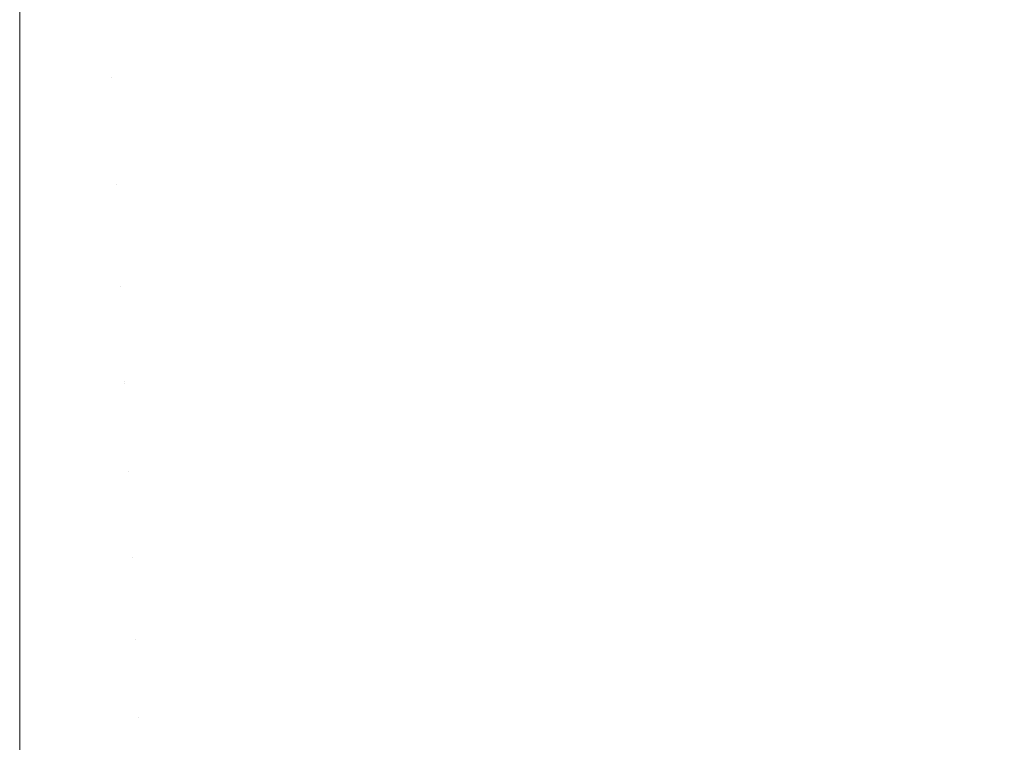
# Model space of a CAD drawing. Header units: centimetres. Extents: x -26 to 27.3, y -23.4 to -21.6.
# Tile 170 of 206: x 27.2094 to 27.2387, y -23.3442 to -23.3227. Entities that reach past the tile are written whole.
import ezdxf

# ---------------------------------------------------------------- set-up
doc = ezdxf.new("R2010")
doc.units = ezdxf.units.CM
doc.header["$LTSCALE"] = 2.54
doc.layers.add('Lucido design-1', color=7, linetype='Continuous')

# ---------------------------------------------------------------- blocks, each defined once
blk = doc.blocks.new('Gruppo-4-1')
at = {"color": 7, "linetype": 'Continuous', "lineweight": 9}
for points, invisible_edges in [([(27.235968, -23.318766, -9.40567), (27.233445, -23.319843, -9.40567), (27.234626, -23.322782, -9.408469), (27.237272, -23.321653, -9.408469)], 15), ([(27.237323, -23.321765, -10.1554), (27.234672, -23.322897, -10.1554), (27.233537, -23.320072, -10.158104), (27.236069, -23.318991, -10.158104)], 15), ([(27.224811, -23.319254, -9.403018), (27.222277, -23.319856, -9.403018), (27.222966, -23.323052, -9.40567), (27.225634, -23.322417, -9.40567)], 15), ([(27.225697, -23.322656, -10.158104), (27.223018, -23.323293, -10.158104), (27.222354, -23.320215, -10.160679), (27.224903, -23.319609, -10.160679)], 15), ([(27.222277, -23.319856, -9.403018), (27.21972, -23.320351, -9.403018), (27.220273, -23.323573, -9.40567), (27.222966, -23.323052, -9.40567)], 15), ([(27.233445, -23.319843, -9.40567), (27.230879, -23.320811, -9.40567), (27.231934, -23.323798, -9.408469), (27.234626, -23.322782, -9.408469)], 15), ([(27.234672, -23.322897, -10.1554), (27.231975, -23.323914, -10.1554), (27.230961, -23.321044, -10.158104), (27.233537, -23.320072, -10.158104)], 15), ([(27.21972, -23.320351, -9.403018), (27.217145, -23.320736, -9.403018), (27.21756, -23.323979, -9.40567), (27.220273, -23.323573, -9.40567)], 15), ([(27.223018, -23.323293, -10.158104), (27.220315, -23.323816, -10.158104), (27.219782, -23.320712, -10.160679), (27.222354, -23.320215, -10.160679)], 15), ([(27.239869, -23.320412, -9.408469), (27.237272, -23.321653, -9.408469), (27.238526, -23.324426, -9.411395), (27.241239, -23.323129, -9.411395)], 15), ([(27.241245, -23.323143, -10.152573), (27.238532, -23.32444, -10.152573), (27.237323, -23.321765, -10.1554), (27.239924, -23.320522, -10.1554)], 15), ([(27.217145, -23.320736, -9.403018), (27.214555, -23.321012, -9.403018), (27.214833, -23.32427, -9.40567), (27.21756, -23.323979, -9.40567)], 15), ([(27.220315, -23.323816, -10.158104), (27.217591, -23.324224, -10.158104), (27.217192, -23.3211, -10.160679), (27.219782, -23.320712, -10.160679)], 15), ([(27.230879, -23.320811, -9.40567), (27.228274, -23.32167, -9.40567), (27.229201, -23.324699, -9.408469), (27.231934, -23.323798, -9.408469)], 15), ([(-25.890647, -23.321233, -9.403018), (-25.890647, -23.324162, -9.405394), (27.209353, -23.324162, -9.405394), (27.209353, -23.321233, -9.403018)], 10), ([(27.212095, -23.324444, -9.40567), (27.211957, -23.321178, -9.403018), (27.209353, -23.321233, -9.403018), (27.209353, -23.324162, -9.405394)], 11), ([(27.214555, -23.321012, -9.403018), (27.211957, -23.321178, -9.403018), (27.212095, -23.324444, -9.40567), (27.214833, -23.32427, -9.40567)], 15), ([(27.217591, -23.324224, -10.158104), (27.214854, -23.324515, -10.158104), (27.214587, -23.321378, -10.160679), (27.217192, -23.3211, -10.160679)], 15), ([(27.231975, -23.323914, -10.1554), (27.229237, -23.324817, -10.1554), (27.228346, -23.321906, -10.158104), (27.230961, -23.321044, -10.158104)], 15), ([(27.209353, -23.324159, -10.158586), (27.209353, -23.3216, -10.160679), (27.211972, -23.321544, -10.160679), (27.212106, -23.32469, -10.158104)], 14), ([(27.214854, -23.324515, -10.158104), (27.212106, -23.32469, -10.158104), (27.211972, -23.321544, -10.160679), (27.214587, -23.321378, -10.160679)], 15), ([(27.209353, -23.3216, -10.160679), (27.209353, -23.324159, -10.158586), (-25.890647, -23.324159, -10.158586), (-25.890647, -23.3216, -10.160679)], 10), ([(27.228274, -23.32167, -9.40567), (27.225634, -23.322417, -9.40567), (27.226433, -23.325483, -9.408469), (27.229201, -23.324699, -9.408469)], 15), ([(27.237272, -23.321653, -9.408469), (27.234626, -23.322782, -9.408469), (27.235761, -23.325606, -9.411395), (27.238526, -23.324426, -9.411395)], 15), ([(27.238532, -23.32444, -10.152573), (27.235766, -23.32562, -10.152573), (27.234672, -23.322897, -10.1554), (27.237323, -23.321765, -10.1554)], 15), ([(27.229237, -23.324817, -10.1554), (27.226464, -23.325602, -10.1554), (27.225697, -23.322656, -10.158104), (27.228346, -23.321906, -10.158104)], 15), ([(27.225634, -23.322417, -9.40567), (27.222966, -23.323052, -9.40567), (27.223633, -23.326148, -9.408469), (27.226433, -23.325483, -9.408469)], 15), ([(27.226464, -23.325602, -10.1554), (27.223659, -23.326269, -10.1554), (27.223018, -23.323293, -10.158104), (27.225697, -23.322656, -10.158104)], 15), ([(27.234626, -23.322782, -9.408469), (27.231934, -23.323798, -9.408469), (27.232948, -23.326667, -9.411395), (27.235761, -23.325606, -9.411395)], 15), ([(27.235766, -23.32562, -10.152573), (27.232953, -23.326682, -10.152573), (27.231975, -23.323914, -10.1554), (27.234672, -23.322897, -10.1554)], 15), ([(27.222966, -23.323052, -9.40567), (27.220273, -23.323573, -9.40567), (27.220808, -23.326695, -9.408469), (27.223633, -23.326148, -9.408469)], 15), ([(27.223659, -23.326269, -10.1554), (27.220829, -23.326817, -10.1554), (27.220315, -23.323816, -10.158104), (27.223018, -23.323293, -10.158104)], 15), ([(27.241239, -23.323129, -9.411395), (27.238526, -23.324426, -9.411395), (27.239726, -23.327081, -9.414445), (27.242551, -23.325731, -9.414445)], 15), ([(27.242515, -23.325661, -10.149625), (27.239694, -23.327009, -10.149625), (27.238532, -23.32444, -10.152573), (27.241245, -23.323143, -10.152573)], 15), ([(27.220273, -23.323573, -9.40567), (27.21756, -23.323979, -9.40567), (27.217962, -23.327121, -9.408469), (27.220808, -23.326695, -9.408469)], 15), ([(27.220829, -23.326817, -10.1554), (27.217978, -23.327243, -10.1554), (27.217591, -23.324224, -10.158104), (27.220315, -23.323816, -10.158104)], 15), ([(27.231934, -23.323798, -9.408469), (27.229201, -23.324699, -9.408469), (27.230092, -23.327608, -9.411395), (27.232948, -23.326667, -9.411395)], 15), ([(-25.890647, -23.324749, -10.158104), (-25.890647, -23.324159, -10.158586), (27.209353, -23.324159, -10.158586), (27.209353, -23.324749, -10.158104)], 10), ([(27.209353, -23.324502, -9.40567), (27.209353, -23.324162, -9.405394), (-25.890647, -23.324162, -9.405394), (-25.890647, -23.324502, -9.40567)], 10), ([(27.212106, -23.32469, -10.158104), (27.209353, -23.324749, -10.158104), (27.209353, -23.324159, -10.158586)], 9), ([(27.209353, -23.324162, -9.405394), (27.209353, -23.324502, -9.40567), (27.212095, -23.324444, -9.40567)], 10), ([(27.21756, -23.323979, -9.40567), (27.214833, -23.32427, -9.40567), (27.215101, -23.327426, -9.408469), (27.217962, -23.327121, -9.408469)], 15), ([(27.232953, -23.326682, -10.152573), (27.230097, -23.327623, -10.152573), (27.229237, -23.324817, -10.1554), (27.231975, -23.323914, -10.1554)], 15), ([(27.21223, -23.327609, -9.408469), (27.212095, -23.324444, -9.40567), (27.209353, -23.324502, -9.40567), (27.209353, -23.327443, -9.408268)], 11), ([(27.214833, -23.32427, -9.40567), (27.212095, -23.324444, -9.40567), (27.21223, -23.327609, -9.408469), (27.215101, -23.327426, -9.408469)], 15), ([(27.217978, -23.327243, -10.1554), (27.215112, -23.327549, -10.1554), (27.214854, -23.324515, -10.158104), (27.217591, -23.324224, -10.158104)], 15), ([(27.238526, -23.324426, -9.411395), (27.235761, -23.325606, -9.411395), (27.236847, -23.328309, -9.414445), (27.239726, -23.327081, -9.414445)], 15), ([(27.239694, -23.327009, -10.149625), (27.236818, -23.328236, -10.149625), (27.235766, -23.32562, -10.152573), (27.238532, -23.32444, -10.152573)], 15), ([(-25.890647, -23.324502, -9.40567), (-25.890647, -23.327443, -9.408268), (27.209353, -23.327443, -9.408268), (27.209353, -23.324502, -9.40567)], 10), ([(27.209353, -23.324749, -10.158104), (27.209353, -23.327441, -10.155713), (-25.890647, -23.327441, -10.155713), (-25.890647, -23.324749, -10.158104)], 10), ([(27.209353, -23.327441, -10.155713), (27.209353, -23.324749, -10.158104), (27.212106, -23.32469, -10.158104), (27.212235, -23.327732, -10.1554)], 14), ([(27.215112, -23.327549, -10.1554), (27.212235, -23.327732, -10.1554), (27.212106, -23.32469, -10.158104), (27.214854, -23.324515, -10.158104)], 15), ([(27.229201, -23.324699, -9.408469), (27.226433, -23.325483, -9.408469), (27.227199, -23.328428, -9.411395), (27.230092, -23.327608, -9.411395)], 15), ([(27.230097, -23.327623, -10.152573), (27.227203, -23.328442, -10.152573), (27.226464, -23.325602, -10.1554), (27.229237, -23.324817, -10.1554)], 15), ([(27.226433, -23.325483, -9.408469), (27.223633, -23.326148, -9.408469), (27.224274, -23.329123, -9.411395), (27.227199, -23.328428, -9.411395)], 15), ([(27.227203, -23.328442, -10.152573), (27.224278, -23.329138, -10.152573), (27.223659, -23.326269, -10.1554), (27.226464, -23.325602, -10.1554)], 15), ([(27.235761, -23.325606, -9.411395), (27.232948, -23.326667, -9.411395), (27.233918, -23.329415, -9.414445), (27.236847, -23.328309, -9.414445)], 15), ([(27.236818, -23.328236, -10.149625), (27.233892, -23.32934, -10.149625), (27.232953, -23.326682, -10.152573), (27.235766, -23.32562, -10.152573)], 15), ([(27.223633, -23.326148, -9.408469), (27.220808, -23.326695, -9.408469), (27.221322, -23.329694, -9.411395), (27.224274, -23.329123, -9.411395)], 15), ([(27.224278, -23.329138, -10.152573), (27.221325, -23.329709, -10.152573), (27.220829, -23.326817, -10.1554), (27.223659, -23.326269, -10.1554)], 15), ([(27.220808, -23.326695, -9.408469), (27.217962, -23.327121, -9.408469), (27.218349, -23.330139, -9.411395), (27.221322, -23.329694, -9.411395)], 15), ([(27.221325, -23.329709, -10.152573), (27.218351, -23.330154, -10.152573), (27.217978, -23.327243, -10.1554), (27.220829, -23.326817, -10.1554)], 15), ([(27.232948, -23.326667, -9.411395), (27.230092, -23.327608, -9.411395), (27.230945, -23.330395, -9.414445), (27.233918, -23.329415, -9.414445)], 15), ([(27.233892, -23.32934, -10.149625), (27.230922, -23.330319, -10.149625), (27.230097, -23.327623, -10.152573), (27.232953, -23.326682, -10.152573)], 15), ([(27.217962, -23.327121, -9.408469), (27.215101, -23.327426, -9.408469), (27.215359, -23.330458, -9.411395), (27.218349, -23.330139, -9.411395)], 15), ([(27.240806, -23.329469, -10.146561), (27.237824, -23.330741, -10.146561), (27.236818, -23.328236, -10.149625), (27.239694, -23.327009, -10.149625)], 15), ([(27.239726, -23.327081, -9.414445), (27.236847, -23.328309, -9.414445), (27.237883, -23.330889, -9.417611), (27.240871, -23.329614, -9.417611)], 15), ([(27.215101, -23.327426, -9.408469), (27.21223, -23.327609, -9.408469), (27.212359, -23.330649, -9.411395), (27.215359, -23.330458, -9.411395)], 15), ([(27.218351, -23.330154, -10.152573), (27.215361, -23.330473, -10.152573), (27.215112, -23.327549, -10.1554), (27.217978, -23.327243, -10.1554)], 15), ([(-25.890647, -23.327793, -10.1554), (-25.890647, -23.327441, -10.155713), (27.209353, -23.327441, -10.155713), (27.209353, -23.327793, -10.1554)], 10), ([(27.209353, -23.32767, -9.408469), (27.209353, -23.327443, -9.408268), (-25.890647, -23.327443, -9.408268), (-25.890647, -23.32767, -9.408469)], 10), ([(-25.890647, -23.32767, -9.408469), (-25.890647, -23.330596, -9.411283), (27.209353, -23.330596, -9.411283), (27.209353, -23.32767, -9.408469)], 10), ([(27.212235, -23.327732, -10.1554), (27.209353, -23.327793, -10.1554), (27.209353, -23.327441, -10.155713)], 9), ([(27.209353, -23.327443, -9.408268), (27.209353, -23.32767, -9.408469), (27.21223, -23.327609, -9.408469)], 10), ([(27.212359, -23.330649, -9.411395), (27.21223, -23.327609, -9.408469), (27.209353, -23.32767, -9.408469), (27.209353, -23.330596, -9.411283)], 11), ([(27.215361, -23.330473, -10.152573), (27.21236, -23.330664, -10.152573), (27.212235, -23.327732, -10.1554), (27.215112, -23.327549, -10.1554)], 15), ([(27.230092, -23.327608, -9.411395), (27.227199, -23.328428, -9.411395), (27.227934, -23.331247, -9.414445), (27.230945, -23.330395, -9.414445)], 15), ([(27.230922, -23.330319, -10.149625), (27.227914, -23.331171, -10.149625), (27.227203, -23.328442, -10.152573), (27.230097, -23.327623, -10.152573)], 15), ([(27.209353, -23.327793, -10.1554), (27.209353, -23.330596, -10.1527), (-25.890647, -23.330596, -10.1527), (-25.890647, -23.327793, -10.1554)], 10), ([(27.209353, -23.330596, -10.1527), (27.209353, -23.327793, -10.1554), (27.212235, -23.327732, -10.1554), (27.21236, -23.330664, -10.152573)], 14), ([(27.237824, -23.330741, -10.146561), (27.234791, -23.331886, -10.146561), (27.233892, -23.32934, -10.149625), (27.236818, -23.328236, -10.149625)], 15), ([(27.236847, -23.328309, -9.414445), (27.233918, -23.329415, -9.414445), (27.234844, -23.332036, -9.417611), (27.237883, -23.330889, -9.417611)], 15), ([(27.227199, -23.328428, -9.411395), (27.224274, -23.329123, -9.411395), (27.224888, -23.331972, -9.414445), (27.227934, -23.331247, -9.414445)], 15), ([(27.227914, -23.331171, -10.149625), (27.224872, -23.331895, -10.149625), (27.224278, -23.329138, -10.152573), (27.227203, -23.328442, -10.152573)], 15), ([(27.224274, -23.329123, -9.411395), (27.221322, -23.329694, -9.411395), (27.221815, -23.332566, -9.414445), (27.224888, -23.331972, -9.414445)], 15), ([(27.224872, -23.331895, -10.149625), (27.221802, -23.332488, -10.149625), (27.221325, -23.329709, -10.152573), (27.224278, -23.329138, -10.152573)], 15), ([(27.234791, -23.331886, -10.146561), (27.231713, -23.3329, -10.146561), (27.230922, -23.330319, -10.149625), (27.233892, -23.32934, -10.149625)], 15), ([(27.233918, -23.329415, -9.414445), (27.230945, -23.330395, -9.414445), (27.231759, -23.333053, -9.417611), (27.234844, -23.332036, -9.417611)], 15), ([(27.241866, -23.331815, -10.143387), (27.238784, -23.33313, -10.143387), (27.237824, -23.330741, -10.146561), (27.240806, -23.329469, -10.146561)], 15), ([(27.221322, -23.329694, -9.411395), (27.218349, -23.330139, -9.411395), (27.218719, -23.33303, -9.414445), (27.221815, -23.332566, -9.414445)], 15), ([(27.221802, -23.332488, -10.149625), (27.218709, -23.332951, -10.149625), (27.218351, -23.330154, -10.152573), (27.221325, -23.329709, -10.152573)], 15), ([(27.240871, -23.329614, -9.417611), (27.237883, -23.330889, -9.417611), (27.238868, -23.33334, -9.420888), (27.241959, -23.332021, -9.420888)], 15), ([(27.218349, -23.330139, -9.411395), (27.215359, -23.330458, -9.411395), (27.215606, -23.333361, -9.414445), (27.218719, -23.33303, -9.414445)], 15), ([(27.218709, -23.332951, -10.149625), (27.2156, -23.333282, -10.149625), (27.215361, -23.330473, -10.152573), (27.218351, -23.330154, -10.152573)], 15), ([(27.231713, -23.3329, -10.146561), (27.228594, -23.333784, -10.146561), (27.227914, -23.331171, -10.149625), (27.230922, -23.330319, -10.149625)], 15), ([(27.209353, -23.330713, -9.411395), (27.209353, -23.330596, -9.411283), (-25.890647, -23.330596, -9.411283), (-25.890647, -23.330713, -9.411395)], 10), ([(-25.890647, -23.330728, -10.152573), (-25.890647, -23.330596, -10.1527), (27.209353, -23.330596, -10.1527), (27.209353, -23.330728, -10.152573)], 10), ([(27.209353, -23.330596, -9.411283), (27.209353, -23.330713, -9.411395), (27.212359, -23.330649, -9.411395)], 10), ([(27.21236, -23.330664, -10.152573), (27.209353, -23.330728, -10.152573), (27.209353, -23.330596, -10.1527)], 9), ([(27.212483, -23.33356, -9.414445), (27.212359, -23.330649, -9.411395), (27.209353, -23.330713, -9.411395), (27.209353, -23.333615, -9.414433)], 11), ([(27.215359, -23.330458, -9.411395), (27.212359, -23.330649, -9.411395), (27.212483, -23.33356, -9.414445), (27.215606, -23.333361, -9.414445)], 15), ([(27.2156, -23.333282, -10.149625), (27.212479, -23.333481, -10.149625), (27.21236, -23.330664, -10.152573), (27.215361, -23.330473, -10.152573)], 15), ([(27.230945, -23.330395, -9.414445), (27.227934, -23.331247, -9.414445), (27.228634, -23.333938, -9.417611), (27.231759, -23.333053, -9.417611)], 15), ([(-25.890647, -23.330713, -9.411395), (-25.890647, -23.333615, -9.414433), (27.209353, -23.333615, -9.414433), (27.209353, -23.330713, -9.411395)], 10), ([(27.209353, -23.330728, -10.152573), (27.209353, -23.333548, -10.149625), (-25.890647, -23.333548, -10.149625), (-25.890647, -23.330728, -10.152573)], 10), ([(27.212479, -23.333481, -10.149625), (27.209353, -23.333548, -10.149625), (27.209353, -23.330728, -10.152573), (27.21236, -23.330664, -10.152573)], 13), ([(27.238784, -23.33313, -10.143387), (27.235649, -23.334313, -10.143387), (27.234791, -23.331886, -10.146561), (27.237824, -23.330741, -10.146561)], 15), ([(27.237883, -23.330889, -9.417611), (27.234844, -23.332036, -9.417611), (27.235724, -23.334526, -9.420888), (27.238868, -23.33334, -9.420888)], 15), ([(27.228594, -23.333784, -10.146561), (27.22544, -23.334534, -10.146561), (27.224872, -23.331895, -10.149625), (27.227914, -23.331171, -10.149625)], 15), ([(27.227934, -23.331247, -9.414445), (27.224888, -23.331972, -9.414445), (27.225474, -23.334689, -9.417611), (27.228634, -23.333938, -9.417611)], 15), ([(27.22544, -23.334534, -10.146561), (27.222258, -23.335149, -10.146561), (27.221802, -23.332488, -10.149625), (27.224872, -23.331895, -10.149625)], 15), ([(27.224888, -23.331972, -9.414445), (27.221815, -23.332566, -9.414445), (27.222285, -23.335306, -9.417611), (27.225474, -23.334689, -9.417611)], 15), ([(27.235649, -23.334313, -10.143387), (27.232467, -23.335362, -10.143387), (27.231713, -23.3329, -10.146561), (27.234791, -23.331886, -10.146561)], 15), ([(27.234844, -23.332036, -9.417611), (27.231759, -23.333053, -9.417611), (27.232533, -23.335578, -9.420888), (27.235724, -23.334526, -9.420888)], 15), ([(27.222258, -23.335149, -10.146561), (27.219052, -23.335629, -10.146561), (27.218709, -23.332951, -10.149625), (27.221802, -23.332488, -10.149625)], 15), ([(27.221815, -23.332566, -9.414445), (27.218719, -23.33303, -9.414445), (27.219072, -23.335787, -9.417611), (27.222285, -23.335306, -9.417611)], 15), ([(27.219052, -23.335629, -10.146561), (27.215829, -23.335972, -10.146561), (27.2156, -23.333282, -10.149625), (27.218709, -23.332951, -10.149625)], 15), ([(27.232467, -23.335362, -10.143387), (27.229243, -23.336275, -10.143387), (27.228594, -23.333784, -10.146561), (27.231713, -23.3329, -10.146561)], 15), ([(27.215829, -23.335972, -10.146561), (27.212594, -23.336179, -10.146561), (27.212479, -23.333481, -10.149625), (27.2156, -23.333282, -10.149625)], 15), ([(27.218719, -23.33303, -9.414445), (27.215606, -23.333361, -9.414445), (27.215842, -23.336131, -9.417611), (27.219072, -23.335787, -9.417611)], 15), ([(27.231759, -23.333053, -9.417611), (27.228634, -23.333938, -9.417611), (27.2293, -23.336494, -9.420888), (27.232533, -23.335578, -9.420888)], 15), ([(27.239696, -23.335399, -10.140108), (27.236464, -23.336618, -10.140108), (27.235649, -23.334313, -10.143387), (27.238784, -23.33313, -10.143387)], 15), ([(27.209353, -23.333548, -10.149625), (27.209353, -23.333614, -10.149549), (-25.890647, -23.333614, -10.149549), (-25.890647, -23.333548, -10.149625)], 10), ([(27.212479, -23.333481, -10.149625), (27.212594, -23.336179, -10.146561), (27.209353, -23.336247, -10.146561), (27.209353, -23.333614, -10.149549)], 11), ([(27.209353, -23.333614, -10.149549), (27.209353, -23.333548, -10.149625), (27.212479, -23.333481, -10.149625)], 10), ([(27.212483, -23.33356, -9.414445), (27.209353, -23.333627, -9.414445), (27.209353, -23.336407, -9.417611), (27.212601, -23.336338, -9.417611)], 13), ([(27.209353, -23.333615, -9.414433), (27.209353, -23.333627, -9.414445), (27.212483, -23.33356, -9.414445)], 10), ([(27.215606, -23.333361, -9.414445), (27.212483, -23.33356, -9.414445), (27.212601, -23.336338, -9.417611), (27.215842, -23.336131, -9.417611)], 15), ([(27.238868, -23.33334, -9.420888), (27.235724, -23.334526, -9.420888), (27.236557, -23.336882, -9.424269), (27.2398, -23.335658, -9.424269)], 15), ([(-25.890647, -23.336247, -10.146561), (-25.890647, -23.333614, -10.149549), (27.209353, -23.333614, -10.149549), (27.209353, -23.336247, -10.146561)], 10), ([(27.209353, -23.336407, -9.417611), (27.209353, -23.333627, -9.414445), (-25.890647, -23.333627, -9.414445), (-25.890647, -23.336407, -9.417611)], 10), ([(27.229243, -23.336275, -10.143387), (27.225983, -23.33705, -10.143387), (27.22544, -23.334534, -10.146561), (27.228594, -23.333784, -10.146561)], 15), ([(27.228634, -23.333938, -9.417611), (27.225474, -23.334689, -9.417611), (27.22603, -23.337271, -9.420888), (27.2293, -23.336494, -9.420888)], 15), ([(27.236464, -23.336618, -10.140108), (27.233183, -23.3377, -10.140108), (27.232467, -23.335362, -10.143387), (27.235649, -23.334313, -10.143387)], 15), ([(27.225983, -23.33705, -10.143387), (27.222693, -23.337687, -10.143387), (27.222258, -23.335149, -10.146561), (27.22544, -23.334534, -10.146561)], 15), ([(27.225474, -23.334689, -9.417611), (27.222285, -23.335306, -9.417611), (27.222731, -23.337909, -9.420888), (27.22603, -23.337271, -9.420888)], 15), ([(27.235724, -23.334526, -9.420888), (27.232533, -23.335578, -9.420888), (27.233265, -23.337967, -9.424269), (27.236557, -23.336882, -9.424269)], 15), ([(27.222693, -23.337687, -10.143387), (27.219379, -23.338183, -10.143387), (27.219052, -23.335629, -10.146561), (27.222258, -23.335149, -10.146561)], 15), ([(27.222285, -23.335306, -9.417611), (27.219072, -23.335787, -9.417611), (27.219408, -23.338407, -9.420888), (27.222731, -23.337909, -9.420888)], 15), ([(27.219379, -23.338183, -10.143387), (27.216047, -23.338538, -10.143387), (27.215829, -23.335972, -10.146561), (27.219052, -23.335629, -10.146561)], 15), ([(27.233183, -23.3377, -10.140108), (27.229859, -23.338641, -10.140108), (27.229243, -23.336275, -10.143387), (27.232467, -23.335362, -10.143387)], 15), ([(27.232533, -23.335578, -9.420888), (27.2293, -23.336494, -9.420888), (27.229929, -23.338912, -9.424269), (27.233265, -23.337967, -9.424269)], 15), ([(27.240557, -23.337543, -10.136728), (27.237233, -23.338797, -10.136728), (27.236464, -23.336618, -10.140108), (27.239696, -23.335399, -10.140108)], 15), ([(27.219072, -23.335787, -9.417611), (27.215842, -23.336131, -9.417611), (27.216066, -23.338763, -9.420888), (27.219408, -23.338407, -9.420888)], 15), ([(27.2398, -23.335658, -9.424269), (27.236557, -23.336882, -9.424269), (27.23734, -23.3391, -9.42775), (27.240677, -23.337841, -9.42775)], 15), ([(27.212594, -23.336179, -10.146561), (27.212703, -23.338751, -10.143387), (27.209353, -23.338822, -10.143387), (27.209353, -23.336487, -10.146266)], 11), ([(27.209353, -23.336487, -10.146266), (27.209353, -23.336247, -10.146561), (27.212594, -23.336179, -10.146561)], 10), ([(27.216047, -23.338538, -10.143387), (27.212703, -23.338751, -10.143387), (27.212594, -23.336179, -10.146561), (27.215829, -23.335972, -10.146561)], 15), ([(27.215842, -23.336131, -9.417611), (27.212601, -23.336338, -9.417611), (27.212713, -23.338977, -9.420888), (27.216066, -23.338763, -9.420888)], 15), ([(27.209353, -23.336247, -10.146561), (27.209353, -23.336487, -10.146266), (-25.890647, -23.336487, -10.146266), (-25.890647, -23.336247, -10.146561)], 10), ([(-25.890647, -23.336407, -9.417611), (-25.890647, -23.33649, -9.417715), (27.209353, -23.33649, -9.417715), (27.209353, -23.336407, -9.417611)], 10), ([(-25.890647, -23.338822, -10.143387), (-25.890647, -23.336487, -10.146266), (27.209353, -23.336487, -10.146266), (27.209353, -23.338822, -10.143387)], 10), ([(27.209353, -23.339048, -9.420888), (27.209353, -23.33649, -9.417715), (-25.890647, -23.33649, -9.417715), (-25.890647, -23.339048, -9.420888)], 10), ([(27.212601, -23.336338, -9.417611), (27.209353, -23.336407, -9.417611), (27.209353, -23.33649, -9.417715)], 9), ([(27.209353, -23.33649, -9.417715), (27.209353, -23.339048, -9.420888), (27.212713, -23.338977, -9.420888), (27.212601, -23.336338, -9.417611)], 14), ([(27.229859, -23.338641, -10.140108), (27.226498, -23.33944, -10.140108), (27.225983, -23.33705, -10.143387), (27.229243, -23.336275, -10.143387)], 15), ([(27.2293, -23.336494, -9.420888), (27.22603, -23.337271, -9.420888), (27.226557, -23.339714, -9.424269), (27.229929, -23.338912, -9.424269)], 15), ([(27.237233, -23.338797, -10.136728), (27.233859, -23.339909, -10.136728), (27.233183, -23.3377, -10.140108), (27.236464, -23.336618, -10.140108)], 15), ([(27.226498, -23.33944, -10.140108), (27.223106, -23.340096, -10.140108), (27.222693, -23.337687, -10.143387), (27.225983, -23.33705, -10.143387)], 15), ([(27.236557, -23.336882, -9.424269), (27.233265, -23.337967, -9.424269), (27.233953, -23.340216, -9.42775), (27.23734, -23.3391, -9.42775)], 15), ([(27.22603, -23.337271, -9.420888), (27.222731, -23.337909, -9.420888), (27.223153, -23.340372, -9.424269), (27.226557, -23.339714, -9.424269)], 15), ([(27.223106, -23.340096, -10.140108), (27.21969, -23.340608, -10.140108), (27.219379, -23.338183, -10.143387), (27.222693, -23.337687, -10.143387)], 15), ([(27.233859, -23.339909, -10.136728), (27.230441, -23.340877, -10.136728), (27.229859, -23.338641, -10.140108), (27.233183, -23.3377, -10.140108)], 15), ([(27.241367, -23.339559, -10.133253), (27.237957, -23.340845, -10.133253), (27.237233, -23.338797, -10.136728), (27.240557, -23.337543, -10.136728)], 15), ([(27.222731, -23.337909, -9.420888), (27.219408, -23.338407, -9.420888), (27.219725, -23.340885, -9.424269), (27.223153, -23.340372, -9.424269)], 15), ([(27.233265, -23.337967, -9.424269), (27.229929, -23.338912, -9.424269), (27.230522, -23.341188, -9.42775), (27.233953, -23.340216, -9.42775)], 15), ([(27.240677, -23.337841, -9.42775), (27.23734, -23.3391, -9.42775), (27.238074, -23.341176, -9.431322), (27.241498, -23.339884, -9.431322)], 15), ([(27.21969, -23.340608, -10.140108), (27.216254, -23.340974, -10.140108), (27.216047, -23.338538, -10.143387), (27.219379, -23.338183, -10.143387)], 15), ([(27.216254, -23.340974, -10.140108), (27.212807, -23.341194, -10.140108), (27.212703, -23.338751, -10.143387), (27.216047, -23.338538, -10.143387)], 15), ([(27.219408, -23.338407, -9.420888), (27.216066, -23.338763, -9.420888), (27.216278, -23.341253, -9.424269), (27.219725, -23.340885, -9.424269)], 15), ([(27.209353, -23.338822, -10.143387), (27.209353, -23.339214, -10.142861), (-25.890647, -23.339214, -10.142861), (-25.890647, -23.338822, -10.143387)], 10), ([(27.212703, -23.338751, -10.143387), (27.212807, -23.341194, -10.140108), (27.209353, -23.341267, -10.140108), (27.209353, -23.339214, -10.142861)], 11), ([(27.209353, -23.339214, -10.142861), (27.209353, -23.338822, -10.143387), (27.212703, -23.338751, -10.143387)], 10), ([(27.216066, -23.338763, -9.420888), (27.212713, -23.338977, -9.420888), (27.212819, -23.341473, -9.424269), (27.216278, -23.341253, -9.424269)], 15), ([(27.230441, -23.340877, -10.136728), (27.226985, -23.341699, -10.136728), (27.226498, -23.33944, -10.140108), (27.229859, -23.338641, -10.140108)], 15), ([(27.237957, -23.340845, -10.133253), (27.234495, -23.341987, -10.133253), (27.233859, -23.339909, -10.136728), (27.237233, -23.338797, -10.136728)], 15), ([(-25.890647, -23.339048, -9.420888), (-25.890647, -23.339219, -9.421119), (27.209353, -23.339219, -9.421119), (27.209353, -23.339048, -9.420888)], 10), ([(27.212713, -23.338977, -9.420888), (27.209353, -23.339048, -9.420888), (27.209353, -23.339219, -9.421119)], 9), ([(27.209353, -23.339219, -9.421119), (27.209353, -23.341547, -9.424269), (27.212819, -23.341473, -9.424269), (27.212713, -23.338977, -9.420888)], 14), ([(27.229929, -23.338912, -9.424269), (27.226557, -23.339714, -9.424269), (27.227052, -23.342013, -9.42775), (27.230522, -23.341188, -9.42775)], 15), ([(27.23734, -23.3391, -9.42775), (27.233953, -23.340216, -9.42775), (27.234598, -23.342322, -9.431322), (27.238074, -23.341176, -9.431322)], 15), ([(-25.890647, -23.341267, -10.140108), (-25.890647, -23.339214, -10.142861), (27.209353, -23.339214, -10.142861), (27.209353, -23.341267, -10.140108)], 10), ([(27.209353, -23.341547, -9.424269), (27.209353, -23.339219, -9.421119), (-25.890647, -23.339219, -9.421119), (-25.890647, -23.341547, -9.424269)], 10), ([(27.226985, -23.341699, -10.136728), (27.223497, -23.342374, -10.136728), (27.223106, -23.340096, -10.140108), (27.226498, -23.33944, -10.140108)], 15), ([(27.226557, -23.339714, -9.424269), (27.223153, -23.340372, -9.424269), (27.223551, -23.34269, -9.42775), (27.227052, -23.342013, -9.42775)], 15), ([(27.242124, -23.341442, -10.129688), (27.238633, -23.342759, -10.129688), (27.237957, -23.340845, -10.133253), (27.241367, -23.339559, -10.133253)], 15), ([(27.234495, -23.341987, -10.133253), (27.230988, -23.34298, -10.133253), (27.230441, -23.340877, -10.136728), (27.233859, -23.339909, -10.136728)], 15), ([(27.241498, -23.339884, -9.431322), (27.238074, -23.341176, -9.431322), (27.238756, -23.343107, -9.43498), (27.242262, -23.341784, -9.43498)], 15), ([(27.223497, -23.342374, -10.136728), (27.219983, -23.3429, -10.136728), (27.21969, -23.340608, -10.140108), (27.223106, -23.340096, -10.140108)], 15), ([(27.233953, -23.340216, -9.42775), (27.230522, -23.341188, -9.42775), (27.231077, -23.343319, -9.431322), (27.234598, -23.342322, -9.431322)], 15), ([(27.219983, -23.3429, -10.136728), (27.21645, -23.343276, -10.136728), (27.216254, -23.340974, -10.140108), (27.21969, -23.340608, -10.140108)], 15), ([(27.223153, -23.340372, -9.424269), (27.219725, -23.340885, -9.424269), (27.220024, -23.343218, -9.42775), (27.223551, -23.34269, -9.42775)], 15), ([(27.219725, -23.340885, -9.424269), (27.216278, -23.341253, -9.424269), (27.216478, -23.343596, -9.42775), (27.220024, -23.343218, -9.42775)], 15), ([(27.230988, -23.34298, -10.133253), (27.227442, -23.343823, -10.133253), (27.226985, -23.341699, -10.136728), (27.230441, -23.340877, -10.136728)], 15), ([(27.238633, -23.342759, -10.129688), (27.23509, -23.343927, -10.129688), (27.234495, -23.341987, -10.133253), (27.237957, -23.340845, -10.133253)], 15), ([(27.212807, -23.341194, -10.140108), (27.212905, -23.343502, -10.136728), (27.209353, -23.343578, -10.136728), (27.209353, -23.341791, -10.139341)], 11), ([(27.209353, -23.341791, -10.139341), (27.209353, -23.341267, -10.140108), (27.212807, -23.341194, -10.140108)], 10), ([(27.21645, -23.343276, -10.136728), (27.212905, -23.343502, -10.136728), (27.212807, -23.341194, -10.140108), (27.216254, -23.340974, -10.140108)], 15), ([(27.230522, -23.341188, -9.42775), (27.227052, -23.342013, -9.42775), (27.227516, -23.344165, -9.431322), (27.231077, -23.343319, -9.431322)], 15), ([(27.238074, -23.341176, -9.431322), (27.234598, -23.342322, -9.431322), (27.235198, -23.34428, -9.43498), (27.238756, -23.343107, -9.43498)], 15), ([(27.209353, -23.341267, -10.140108), (27.209353, -23.341791, -10.139341), (-25.890647, -23.341791, -10.139341), (-25.890647, -23.341267, -10.140108)], 10), ([(27.212819, -23.341473, -9.424269), (27.209353, -23.341547, -9.424269), (27.209353, -23.341796, -9.424639)], 9), ([(27.209353, -23.341796, -9.424639), (27.209353, -23.343899, -9.42775), (27.212919, -23.343823, -9.42775), (27.212819, -23.341473, -9.424269)], 14), ([(27.216278, -23.341253, -9.424269), (27.212819, -23.341473, -9.424269), (27.212919, -23.343823, -9.42775), (27.216478, -23.343596, -9.42775)], 15), ([(27.242826, -23.34319, -10.126041), (27.239261, -23.344536, -10.126041), (27.238633, -23.342759, -10.129688), (27.242124, -23.341442, -10.129688)], 15), ([(-25.890647, -23.341547, -9.424269), (-25.890647, -23.341796, -9.424639), (27.209353, -23.341796, -9.424639), (27.209353, -23.341547, -9.424269)], 10), ([(-25.890647, -23.343578, -10.136728), (-25.890647, -23.341791, -10.139341), (27.209353, -23.341791, -10.139341), (27.209353, -23.343578, -10.136728)], 10), ([(27.209353, -23.343899, -9.42775), (27.209353, -23.341796, -9.424639), (-25.890647, -23.341796, -9.424639), (-25.890647, -23.343899, -9.42775)], 10), ([(27.227442, -23.343823, -10.133253), (27.223864, -23.344515, -10.133253), (27.223497, -23.342374, -10.136728), (27.226985, -23.341699, -10.136728)], 15), ([(27.227052, -23.342013, -9.42775), (27.223551, -23.34269, -9.42775), (27.223923, -23.34486, -9.431322), (27.227516, -23.344165, -9.431322)], 15), ([(27.23509, -23.343927, -10.129688), (27.2315, -23.344944, -10.129688), (27.230988, -23.34298, -10.133253), (27.234495, -23.341987, -10.133253)], 15), ([(27.223864, -23.344515, -10.133253), (27.220259, -23.345055, -10.133253), (27.219983, -23.3429, -10.136728), (27.223497, -23.342374, -10.136728)], 15), ([(27.234598, -23.342322, -9.431322), (27.231077, -23.343319, -9.431322), (27.231593, -23.345301, -9.43498), (27.235198, -23.34428, -9.43498)], 15), ([(27.223551, -23.34269, -9.42775), (27.220024, -23.343218, -9.42775), (27.220304, -23.345402, -9.431322), (27.223923, -23.34486, -9.431322)], 15), ([(27.220259, -23.345055, -10.133253), (27.216635, -23.345441, -10.133253), (27.21645, -23.343276, -10.136728), (27.219983, -23.3429, -10.136728)], 15), ([(27.2315, -23.344944, -10.129688), (27.22787, -23.345807, -10.129688), (27.227442, -23.343823, -10.133253), (27.230988, -23.34298, -10.133253)], 15), ([(27.239261, -23.344536, -10.126041), (27.235641, -23.345729, -10.126041), (27.23509, -23.343927, -10.129688), (27.238633, -23.342759, -10.129688)], 15), ([(27.216635, -23.345441, -10.133253), (27.212997, -23.345673, -10.133253), (27.212905, -23.343502, -10.136728), (27.21645, -23.343276, -10.136728)], 15), ([(27.220024, -23.343218, -9.42775), (27.216478, -23.343596, -9.42775), (27.216664, -23.34579, -9.431322), (27.220304, -23.345402, -9.431322)], 15), ([(27.238756, -23.343107, -9.43498), (27.235198, -23.34428, -9.43498), (27.235751, -23.346088, -9.438717), (27.239386, -23.34489, -9.438717)], 15), ([(27.212905, -23.343502, -10.136728), (27.212997, -23.345673, -10.133253), (27.209353, -23.34575, -10.133253), (27.209353, -23.344212, -10.135712)], 11), ([(27.209353, -23.344212, -10.135712), (27.209353, -23.343578, -10.136728), (27.212905, -23.343502, -10.136728)], 10), ([(27.231077, -23.343319, -9.431322), (27.227516, -23.344165, -9.431322), (27.227948, -23.346168, -9.43498), (27.231593, -23.345301, -9.43498)], 15), ([(27.209353, -23.343578, -10.136728), (27.209353, -23.344212, -10.135712), (-25.890647, -23.344212, -10.135712), (-25.890647, -23.343578, -10.136728)], 10), ([(27.212919, -23.343823, -9.42775), (27.209353, -23.343899, -9.42775), (27.209353, -23.344218, -9.428267)], 9), ([(27.209353, -23.344218, -9.428267), (27.209353, -23.3461, -9.431322), (27.213012, -23.346023, -9.431322), (27.212919, -23.343823, -9.42775)], 14), ([(27.216478, -23.343596, -9.42775), (27.212919, -23.343823, -9.42775), (27.213012, -23.346023, -9.431322), (27.216664, -23.34579, -9.431322)], 15), ([(27.22787, -23.345807, -10.129688), (27.224207, -23.346516, -10.129688), (27.223864, -23.344515, -10.133253), (27.227442, -23.343823, -10.133253)], 15), ([(-25.890647, -23.343899, -9.42775), (-25.890647, -23.344218, -9.428267), (27.209353, -23.344218, -9.428267), (27.209353, -23.343899, -9.42775)], 10), ([(27.235641, -23.345729, -10.126041), (27.231975, -23.346767, -10.126041), (27.2315, -23.344944, -10.129688), (27.23509, -23.343927, -10.129688)], 15), ([(-25.890647, -23.34575, -10.133253), (-25.890647, -23.344212, -10.135712), (27.209353, -23.344212, -10.135712), (27.209353, -23.34575, -10.133253)], 10), ([(27.209353, -23.3461, -9.431322), (27.209353, -23.344218, -9.428267), (-25.890647, -23.344218, -9.428267), (-25.890647, -23.3461, -9.431322)], 10), ([(27.227516, -23.344165, -9.431322), (27.223923, -23.34486, -9.431322), (27.224269, -23.346879, -9.43498), (27.227948, -23.346168, -9.43498)], 15)]:
    blk.add_3dface(points, dxfattribs=dict(at, invisible_edges=invisible_edges))

msp = doc.modelspace()

# ---------------------------------------------------------------- block references
at = {"layer": 'Lucido design-1', "color": 7}
msp.add_blockref('Gruppo-4-1', (0, 0), dxfattribs=at)

doc.saveas('drawing.dxf')
